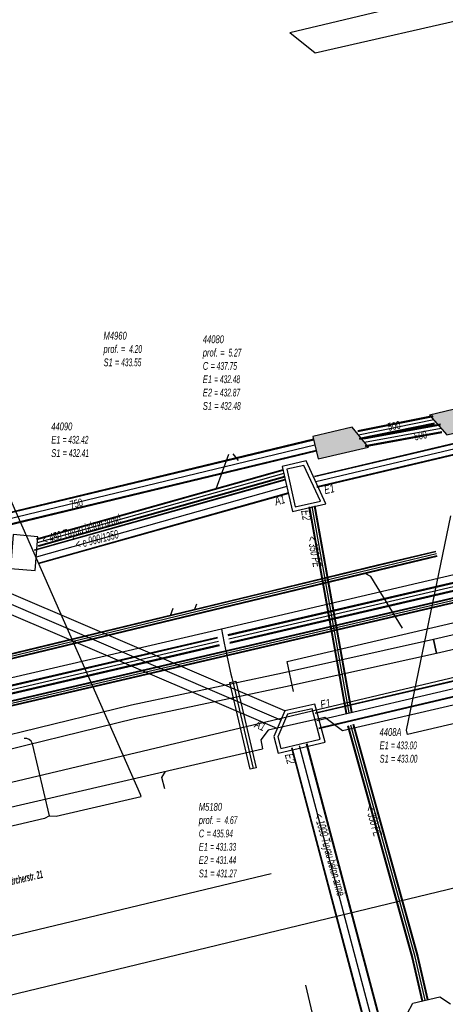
# Model space of a CAD drawing. Header units: metres. Extents: x 2695563 to 2696938, y 1260544 to 1262032.
# Tile 243 of 256: x 2696391 to 2696418, y 1261581 to 1261645. Entities that reach past the tile are written whole.
import ezdxf

# ---------------------------------------------------------------- set-up
doc = ezdxf.new("R2010")
doc.units = ezdxf.units.M
doc.header["$LTSCALE"] = 100
for name, pattern in [('AUSGEZOGEN', [0]), ('STRICHLINIE2_S3', [0.25, 0.15, -0.1]), ('VERDECKT2_S2', [0.18, 0.1, -0.08])]:
    doc.linetypes.add(name, pattern=pattern)
for name, color, linetype in [('Eau portable_Cadastre des conduites_Conduite', 171, 'AUSGEZOGEN'), ('Eau potable_Cadastre des conduites_Tube de protection', 171, 'AUSGEZOGEN'), ('EU_Cadastre des conduites', 24, 'AUSGEZOGEN'), ('EU_Cadastre des conduites – Texte', 7, 'AUSGEZOGEN'), ('EU_Cadastre des conduites_Axe de tracé', 24, 'AUSGEZOGEN'), ('EU_Cadastre des conduites_Regard normalisé – Texte', 24, 'AUSGEZOGEN'), ('EU_Cadastre des conduites_Regard – Ligne de détail', 24, 'AUSGEZOGEN'), ('EU_Cadastre des conduites_Regard – Polygone de détail', 24, 'AUSGEZOGEN'), ('EU_Cadastre des conduites_Texte entrée-sortie', 24, 'AUSGEZOGEN'), ('Gaz_Cadastre des conduites_Conduite', 32, 'AUSGEZOGEN'), ('Réseau électrique_Cadastre des conduite_Bord du tracé', 1, 'AUSGEZOGEN'), ('Réseau électrique_Cadastre des conduite_Texte libre_Texte', 1, 'AUSGEZOGEN'), ('Réseau électrique_Cadastre des conduite_Tronçon de tracé', 1, 'AUSGEZOGEN'), ('Réseau électrique_Cadastre des conduites_Ouvrage_Surface-Ligne-Point', 1, 'AUSGEZOGEN'), ('TV_Cadastre des conduites_CONDUITE', 92, 'AUSGEZOGEN'), ('Télécommunications_SW_Cadastre des conduites_Bord du tracé', 94, 'AUSGEZOGEN'), ('Télécommunications_SW_Cadastre des conduites_Bord du tracé_Texte', 94, 'AUSGEZOGEN'), ('Télécommunications_SW_Cadastre des conduites_Ouvrage', 94, 'AUSGEZOGEN')]:
    doc.layers.add(name, color=color, linetype=linetype)
doc.styles.add('ARIAL', font='arial.ttf')
doc.styles.add('ARIALNARROW', font='ARIALN.TTF')
pattern_1 = [(0, (2708005, 1273150), (6075, 6075), [6075, -6075]), (90, (2708005, 1273150), (-6075, 6075), [6075, -6075])]

# ---------------------------------------------------------------- blocks, each defined once
blk = doc.blocks.new('COMPLEXOBJECT_1944')
at = {"layer": 'Réseau électrique_Cadastre des conduite_Tronçon de tracé', "color": 1, "linetype": 'AUSGEZOGEN', "transparency": 33554687}
blk.add_line((6391.591, 11593.491), (6390.478, 11598.154), dxfattribs=at)
blk.add_arc((6390.032, 11598.033), 0.462, 15.14648, 100.86208, dxfattribs=at)
blk = doc.blocks.new('COMPLEXOBJECT_2771')
at = {"layer": 'Télécommunications_SW_Cadastre des conduites_Bord du tracé', "color": 94, "linetype": 'AUSGEZOGEN', "transparency": 33554687}
blk.add_line((6363.218, 11575.639), (6419.566, 11589.251), dxfattribs=at)
blk.add_lwpolyline([(6424.684, 11598.089), (6423.444, 11604.054), (6422.719, 11605.525)], dxfattribs=at)
blk.add_arc((6418.022, 11596.046), 6.968, 282.80312, 17.04745, dxfattribs=at)

msp = doc.modelspace()

# ---------------------------------------------------------------- hatches: boundary and pattern name
at = {"layer": 'Réseau électrique_Cadastre des conduite_Bord du tracé', "lineweight": 18, "transparency": 33554687}
h = msp.add_hatch(dxfattribs=at)
h.set_pattern_fill('MUSTER', color=1, scale=6075, style=0, pattern_type=2)
h.set_pattern_definition(pattern_1)
h.paths.add_polyline_path([(2696439.889, 1261609.497), (2696436.976, 1261608.886), (2696432.5, 1261608.017), (2696427.148, 1261606.977), (2696417.402, 1261604.707), (2696417.602, 1261603.829), (2696427.336, 1261606.097), (2696432.672, 1261607.133), (2696437.154, 1261608.004), (2696440.019, 1261608.604)], flags=0)
h = msp.add_hatch(dxfattribs=at)
h.set_pattern_fill('MUSTER', color=1, scale=6075, style=0, pattern_type=2)
h.set_pattern_definition(pattern_1)
h.paths.add_polyline_path([(2696372.423, 1261593.309), (2696378.632, 1261594.857), (2696388.351, 1261597.204), (2696391.033, 1261597.862), (2696398.058, 1261599.586), (2696407.832, 1261601.657), (2696417.6, 1261603.829), (2696417.405, 1261604.707), (2696407.641, 1261602.536), (2696397.858, 1261600.464), (2696390.805, 1261598.733), (2696388.138, 1261598.079), (2696378.418, 1261595.732), (2696372.188, 1261594.178)], flags=0)
at = {"layer": 'Télécommunications_SW_Cadastre des conduites_Ouvrage', "transparency": 33554687}
for points in [[(2696417.133, 1261619.238), (2696418.256, 1261617.962), (2696420.543, 1261618.501), (2696420.199, 1261619.961)], [(2696409.597, 1261617.853), (2696409.937, 1261616.392), (2696413.2, 1261617.151), (2696412.129, 1261618.442)]]:
    msp.add_hatch(color=7, dxfattribs=at).paths.add_polyline_path(points)

# ---------------------------------------------------------------- linework, layer by layer
at = {"layer": 'Eau portable_Cadastre des conduites_Conduite', "linetype": 'AUSGEZOGEN', "transparency": 33554687}
for p, q in [((2696432.475, 1261611.606), (2696404.103, 1261605.003)), ((2696432.482, 1261611.575), (2696404.11, 1261604.972)), ((2696432.489, 1261611.545), (2696404.117, 1261604.942)), ((2696432.589, 1261611.119), (2696404.217, 1261604.516)), ((2696432.596, 1261611.089), (2696404.224, 1261604.486)), ((2696432.603, 1261611.058), (2696404.231, 1261604.455)), ((2696403.427, 1261604.814), (2696361.917, 1261595.154)), ((2696403.42, 1261604.845), (2696361.923, 1261595.188)), ((2696403.548, 1261604.297), (2696361.821, 1261594.586)), ((2696403.541, 1261604.328), (2696361.827, 1261594.62)), ((2696403.534, 1261604.358), (2696361.832, 1261594.653)), ((2696403.434, 1261604.784), (2696361.912, 1261595.121))]:
    msp.add_line(p, q, dxfattribs=at)
at = {"layer": 'Eau portable_Cadastre des conduites_Conduite', "color": 255, "linetype": 'AUSGEZOGEN', "transparency": 33554687}
for p, q in [((2696432.539, 1261611.332), (2696404.167, 1261604.729)), ((2696403.484, 1261604.571), (2696361.872, 1261594.887))]:
    msp.add_line(p, q, dxfattribs=at)
at = {"layer": 'Eau portable_Cadastre des conduites_Conduite', "color": 7, "linetype": 'AUSGEZOGEN', "transparency": 33554687}
for points in [[(2696440.717, 1261614.007), (2696439.869, 1261613.811), (2696426.084, 1261610.618), (2696403.682, 1261605.376), (2696360.277, 1261595.31), (2696359.507, 1261595.132)], [(2696403.682, 1261605.376), (2696403.75, 1261605.033), (2696403.862, 1261604.464), (2696404.041, 1261603.561), (2696404.299, 1261602.461), (2696404.356, 1261602.217)], [(2696404.356, 1261602.217), (2696404.413, 1261601.974), (2696405.732, 1261596.356)]]:
    msp.add_lwpolyline(points, dxfattribs=at)
at = {"layer": 'Eau potable_Cadastre des conduites_Tube de protection', "color": 7, "linetype": 'VERDECKT2_S2', "transparency": 33554687}
msp.add_lwpolyline([(2696404.219, 1261601.928), (2696404.608, 1261602.019), (2696405.927, 1261596.401), (2696405.537, 1261596.31), (2696404.219, 1261601.928)], close=True, dxfattribs=at)
at = {"layer": 'EU_Cadastre des conduites', "linetype": 'AUSGEZOGEN', "transparency": 33554687}
for p, q in [((2696514.748, 1261624.502), (2696409.745, 1261599.946)), ((2696514.752, 1261624.483), (2696409.749, 1261599.927)), ((2696514.757, 1261624.463), (2696409.754, 1261599.907)), ((2696514.975, 1261623.529), (2696409.972, 1261598.973)), ((2696514.98, 1261623.509), (2696409.977, 1261598.953)), ((2696514.984, 1261623.49), (2696409.981, 1261598.934)), ((2696438.932, 1261622.19), (2696409.696, 1261615.269)), ((2696438.937, 1261622.171), (2696409.7, 1261615.25)), ((2696438.941, 1261622.152), (2696409.705, 1261615.231)), ((2696439.093, 1261621.508), (2696409.857, 1261614.587)), ((2696439.097, 1261621.489), (2696409.862, 1261614.568)), ((2696439.102, 1261621.47), (2696409.866, 1261614.549)), ((2696407.646, 1261615.692), (2696403.896, 1261614.637)), ((2696407.652, 1261615.671), (2696403.902, 1261614.616)), ((2696407.658, 1261615.649), (2696403.908, 1261614.594)), ((2696407.777, 1261615.061), (2696391.566, 1261610.499)), ((2696407.782, 1261615.042), (2696391.571, 1261610.48)), ((2696407.787, 1261615.023), (2696391.576, 1261610.461)), ((2696407.768, 1261615.259), (2696404.018, 1261614.204)), ((2696407.774, 1261615.237), (2696404.024, 1261614.182)), ((2696407.78, 1261615.216), (2696404.03, 1261614.161)), ((2696403.896, 1261614.637), (2696391.703, 1261611.205)), ((2696403.902, 1261614.616), (2696391.709, 1261611.184)), ((2696403.908, 1261614.594), (2696391.715, 1261611.162)), ((2696408.021, 1261614.195), (2696391.81, 1261609.633)), ((2696408.026, 1261614.176), (2696391.815, 1261609.614)), ((2696408.031, 1261614.157), (2696391.82, 1261609.595)), ((2696404.018, 1261614.204), (2696391.825, 1261610.772)), ((2696404.024, 1261614.182), (2696391.831, 1261610.75)), ((2696404.03, 1261614.161), (2696391.837, 1261610.729)), ((2696411.74, 1261599.931), (2696409.347, 1261613.281)), ((2696411.763, 1261599.935), (2696409.37, 1261613.285)), ((2696411.785, 1261599.939), (2696409.392, 1261613.289)), ((2696412.085, 1261599.993), (2696409.692, 1261613.343)), ((2696412.107, 1261599.997), (2696409.714, 1261613.347)), ((2696412.13, 1261600.001), (2696409.737, 1261613.351)), ((2696417.552, 1261610.414), (2696413.776, 1261609.513)), ((2696417.556, 1261610.395), (2696413.781, 1261609.494)), ((2696417.561, 1261610.376), (2696413.786, 1261609.475)), ((2696417.621, 1261610.122), (2696413.846, 1261609.221)), ((2696417.626, 1261610.103), (2696413.851, 1261609.202)), ((2696417.63, 1261610.084), (2696413.856, 1261609.183)), ((2696413.776, 1261609.513), (2696406.173, 1261607.673)), ((2696413.781, 1261609.494), (2696406.178, 1261607.654)), ((2696413.786, 1261609.475), (2696406.182, 1261607.635)), ((2696413.846, 1261609.221), (2696406.244, 1261607.381)), ((2696413.851, 1261609.202), (2696406.248, 1261607.362)), ((2696413.856, 1261609.183), (2696406.253, 1261607.343)), ((2696406.173, 1261607.673), (2696385.133, 1261602.582)), ((2696406.178, 1261607.654), (2696385.138, 1261602.563)), ((2696406.182, 1261607.635), (2696385.142, 1261602.544)), ((2696406.244, 1261607.381), (2696385.204, 1261602.29)), ((2696406.248, 1261607.362), (2696385.208, 1261602.271)), ((2696406.253, 1261607.343), (2696385.213, 1261602.252)), ((2696416.018, 1261584.111), (2696411.857, 1261599.101)), ((2696416.04, 1261584.117), (2696411.879, 1261599.107)), ((2696416.063, 1261584.123), (2696411.902, 1261599.113)), ((2696416.357, 1261584.197), (2696412.194, 1261599.195)), ((2696416.38, 1261584.203), (2696412.217, 1261599.201)), ((2696416.402, 1261584.209), (2696412.239, 1261599.207)), ((2696415.943, 1261572.458), (2696409.194, 1261597.938)), ((2696415.962, 1261572.463), (2696409.213, 1261597.943)), ((2696415.982, 1261572.468), (2696409.233, 1261597.948)), ((2696414.976, 1261572.202), (2696408.227, 1261597.682)), ((2696414.996, 1261572.207), (2696408.247, 1261597.687)), ((2696415.015, 1261572.212), (2696408.266, 1261597.692)), ((2696416.667, 1261581.305), (2696416.018, 1261584.111)), ((2696416.69, 1261581.311), (2696416.04, 1261584.117)), ((2696416.712, 1261581.316), (2696416.063, 1261584.123)), ((2696417.008, 1261581.384), (2696416.357, 1261584.197)), ((2696417.03, 1261581.389), (2696416.38, 1261584.203)), ((2696417.053, 1261581.395), (2696416.402, 1261584.209))]:
    msp.add_line(p, q, dxfattribs=at)
at = {"layer": 'EU_Cadastre des conduites', "color": 255, "transparency": 33554687}
for p, q in [((2696514.866, 1261623.996), (2696409.863, 1261599.44)), ((2696439.017, 1261621.83), (2696409.781, 1261614.909)), ((2696407.713, 1261615.454), (2696403.963, 1261614.399)), ((2696407.904, 1261614.609), (2696391.693, 1261610.047)), ((2696403.963, 1261614.399), (2696391.77, 1261610.967)), ((2696411.935, 1261599.966), (2696409.542, 1261613.316)), ((2696417.591, 1261610.249), (2696413.816, 1261609.348)), ((2696413.816, 1261609.348), (2696406.213, 1261607.508)), ((2696406.213, 1261607.508), (2696385.173, 1261602.417)), ((2696416.21, 1261584.16), (2696412.048, 1261599.154)), ((2696415.479, 1261572.335), (2696408.73, 1261597.815)), ((2696416.86, 1261581.35), (2696416.21, 1261584.16))]:
    msp.add_line(p, q, dxfattribs=at)
at = {"layer": 'EU_Cadastre des conduites', "color": 24, "linetype": 'AUSGEZOGEN', "transparency": 33554687}
for p, q in [((2696404.141, 1261616.68), (2696403.317, 1261614.443)), ((2696404.785, 1261616.302), (2696404.436, 1261616.73)), ((2696407.527, 1261599.49), (2696370.956, 1261615.181)), ((2696402.075, 1261606.988), (2696401.918, 1261606.616)), ((2696400.537, 1261606.71), (2696400.363, 1261606.248)), ((2696408.347, 1261601.336), (2696407.936, 1261603.286)), ((2696380.351, 1261591.628), (2696406.34, 1261597.625))]:
    msp.add_line(p, q, dxfattribs=at)
for points in [[(2696415.401, 1261605.438), (2696413.336, 1261608.79), (2696412.979, 1261608.985)], [(2696407.936, 1261603.286), (2696421.237, 1261606.393), (2696421.484, 1261606.886)], [(2696438.579, 1261605.074), (2696411.523, 1261598.799), (2696410.36, 1261599.667), (2696406.712, 1261598.832), (2696406.236, 1261598.203), (2696406.34, 1261597.625)], [(2696400.016, 1261595.041), (2696399.815, 1261595.777), (2696400.061, 1261596.157)], [(2696409.109, 1261582.341), (2696410.533, 1261576.275), (2696410.91, 1261576.105)]]:
    msp.add_lwpolyline(points, dxfattribs=at)
at = {"layer": 'EU_Cadastre des conduites_Axe de tracé', "color": 24, "linetype": 'AUSGEZOGEN', "transparency": 33554687}
for p, q in [((2696407.774, 1261600.081), (2696371.296, 1261615.707)), ((2696407.289, 1261598.953), (2696370.751, 1261614.59))]:
    msp.add_line(p, q, dxfattribs=at)
at = {"layer": 'EU_Cadastre des conduites_Regard – Ligne de détail', "color": 24, "linetype": 'STRICHLINIE2_S3', "transparency": 33554687}
for p, q in [((2696416.066, 1261581.159), (2696417.799, 1261581.584)), ((2696417.799, 1261581.584), (2696418.491, 1261581.128)), ((2696415.7, 1261580.47), (2696416.066, 1261581.159))]:
    msp.add_line(p, q, dxfattribs=at)
at = {"layer": 'EU_Cadastre des conduites_Regard – Polygone de détail', "color": 24, "linetype": 'STRICHLINIE2_S3', "transparency": 33554687}
for points in [[(2696407.609, 1261615.916), (2696408.27, 1261612.99), (2696410.435, 1261613.479), (2696409.16, 1261616.267), (2696407.609, 1261615.916)], [(2696407.908, 1261615.727), (2696408.459, 1261613.289), (2696410.08, 1261613.655), (2696409.017, 1261615.978), (2696407.908, 1261615.727)], [(2696390.209, 1261611.496), (2696390.026, 1261609.303), (2696391.62, 1261609.17), (2696391.803, 1261611.362), (2696390.209, 1261611.496)], [(2696410.381, 1261598.066), (2696409.729, 1261600.52), (2696407.775, 1261600.095), (2696407.075, 1261598.424), (2696407.35, 1261597.351), (2696410.381, 1261598.066)], [(2696407.531, 1261597.651), (2696410.073, 1261598.251), (2696409.549, 1261600.225), (2696407.955, 1261599.878), (2696407.338, 1261598.404), (2696407.531, 1261597.651)]]:
    msp.add_lwpolyline(points, close=True, dxfattribs=at)
at = {"layer": 'Gaz_Cadastre des conduites_Conduite', "linetype": 'AUSGEZOGEN', "transparency": 33554687}
for p, q in [((2696432.409, 1261610.604), (2696359.196, 1261593.529)), ((2696432.413, 1261610.586), (2696359.2, 1261593.511)), ((2696432.417, 1261610.568), (2696359.204, 1261593.493)), ((2696432.477, 1261610.312), (2696359.264, 1261593.237)), ((2696432.481, 1261610.294), (2696359.268, 1261593.219)), ((2696432.485, 1261610.276), (2696359.272, 1261593.201))]:
    msp.add_line(p, q, dxfattribs=at)
at = {"layer": 'Gaz_Cadastre des conduites_Conduite', "color": 255, "linetype": 'AUSGEZOGEN', "transparency": 33554687}
msp.add_line((2696432.447, 1261610.44), (2696359.234, 1261593.365), dxfattribs=at)
at = {"layer": 'Réseau électrique_Cadastre des conduite_Bord du tracé', "color": 1, "linetype": 'AUSGEZOGEN', "transparency": 33554687}
for points in [[(2696439.889, 1261609.497), (2696436.976, 1261608.886), (2696432.5, 1261608.017), (2696427.148, 1261606.977), (2696417.402, 1261604.707), (2696417.602, 1261603.829), (2696427.336, 1261606.097), (2696432.672, 1261607.133), (2696437.154, 1261608.004), (2696440.019, 1261608.604), (2696439.889, 1261609.497)], [(2696372.423, 1261593.309), (2696378.632, 1261594.857), (2696388.351, 1261597.204), (2696391.033, 1261597.862), (2696398.058, 1261599.586), (2696407.832, 1261601.657), (2696417.6, 1261603.829), (2696417.405, 1261604.707), (2696407.641, 1261602.536), (2696397.858, 1261600.464), (2696390.805, 1261598.733), (2696388.138, 1261598.079), (2696378.418, 1261595.732), (2696372.188, 1261594.178), (2696372.423, 1261593.309)]]:
    msp.add_lwpolyline(points, close=True, dxfattribs=at)
at = {"layer": 'Réseau électrique_Cadastre des conduite_Tronçon de tracé', "color": 1, "linetype": 'AUSGEZOGEN', "transparency": 33554687}
for p, q in [((2696415.659, 1261598.843), (2696418.528, 1261612.722)), ((2696398.453, 1261594.667), (2696393.223, 1261606.524)), ((2696415.714, 1261598.551), (2696415.659, 1261598.843)), ((2696392.561, 1261593.301), (2696392.98, 1261593.268)), ((2696372.472, 1261581.287), (2696406.888, 1261589.556))]:
    msp.add_line(p, q, dxfattribs=at)
for points in [[(2696366.949, 1261587.38), (2696366.367, 1261589.84), (2696443.45, 1261608.132), (2696441.637, 1261613.781), (2696442.007, 1261613.931), (2696441.809, 1261614.719)], [(2696432.403, 1261602.547), (2696432.088, 1261602.37), (2696415.714, 1261598.551)], [(2696392.98, 1261593.268), (2696398.481, 1261594.552), (2696398.453, 1261594.667)], [(2696392.561, 1261593.301), (2696392.243, 1261593.111), (2696376.127, 1261589.351)]]:
    msp.add_lwpolyline(points, dxfattribs=at)
at = {"layer": 'Réseau électrique_Cadastre des conduites_Ouvrage_Surface-Ligne-Point', "color": 1, "linetype": 'AUSGEZOGEN', "transparency": 33554687}
msp.add_line((2696393.223, 1261606.524), (2696384.086, 1261627.24), dxfattribs=at)
at = {"layer": 'TV_Cadastre des conduites_CONDUITE', "color": 92, "linetype": 'AUSGEZOGEN', "transparency": 33554687}
for points in [[(2696408.111, 1261643.993), (2696433.767, 1261650.121), (2696430.095, 1261665.651)], [(2696408.111, 1261643.993), (2696409.737, 1261642.679), (2696431.697, 1261647.706), (2696444.794, 1261602.594), (2696425.215, 1261597.435)]]:
    msp.add_lwpolyline(points, dxfattribs=at)
at = {"layer": 'Télécommunications_SW_Cadastre des conduites_Bord du tracé', "linetype": 'AUSGEZOGEN', "transparency": 33554687}
for p, q in [((2696417.359, 1261619.195), (2696412.5, 1261618.205)), ((2696417.365, 1261619.163), (2696412.506, 1261618.173)), ((2696417.372, 1261619.131), (2696412.513, 1261618.141)), ((2696417.458, 1261618.705), (2696412.599, 1261617.715)), ((2696417.465, 1261618.673), (2696412.606, 1261617.683)), ((2696417.471, 1261618.641), (2696412.612, 1261617.651)), ((2696417.844, 1261618.65), (2696412.891, 1261617.74)), ((2696417.85, 1261618.618), (2696412.897, 1261617.708)), ((2696417.856, 1261618.585), (2696412.903, 1261617.675)), ((2696409.637, 1261617.666), (2696386.248, 1261612.038)), ((2696409.643, 1261617.642), (2696386.254, 1261612.014)), ((2696409.649, 1261617.617), (2696386.26, 1261611.989)), ((2696417.934, 1261618.159), (2696412.981, 1261617.249)), ((2696417.94, 1261618.126), (2696412.987, 1261617.216)), ((2696417.946, 1261618.094), (2696412.993, 1261617.184)), ((2696409.813, 1261616.937), (2696386.424, 1261611.309)), ((2696409.819, 1261616.912), (2696386.43, 1261611.284)), ((2696409.825, 1261616.888), (2696386.436, 1261611.26))]:
    msp.add_line(p, q, dxfattribs=at)
at = {"layer": 'Télécommunications_SW_Cadastre des conduites_Bord du tracé', "color": 255, "transparency": 33554687}
for p, q in [((2696417.415, 1261618.918), (2696412.556, 1261617.928)), ((2696417.895, 1261618.372), (2696412.942, 1261617.462)), ((2696409.731, 1261617.277), (2696386.342, 1261611.649))]:
    msp.add_line(p, q, dxfattribs=at)
at = {"layer": 'Télécommunications_SW_Cadastre des conduites_Ouvrage', "color": 94, "transparency": 33554687}
for points in [[(2696417.133, 1261619.238), (2696418.256, 1261617.962), (2696420.543, 1261618.501), (2696420.199, 1261619.961), (2696417.133, 1261619.238)], [(2696409.597, 1261617.853), (2696409.937, 1261616.392), (2696413.2, 1261617.151), (2696412.129, 1261618.442), (2696409.597, 1261617.853)]]:
    msp.add_lwpolyline(points, close=True, dxfattribs=at)

# ---------------------------------------------------------------- block references
at = {"layer": 'Réseau électrique_Cadastre des conduite_Tronçon de tracé', "color": 1, "linetype": 'AUSGEZOGEN', "lineweight": -3, "transparency": 33554687}
msp.add_blockref('COMPLEXOBJECT_1944', (2690000.97, 1249999.81), dxfattribs=at)
at = {"layer": 'Télécommunications_SW_Cadastre des conduites_Bord du tracé', "color": 94, "linetype": 'AUSGEZOGEN', "lineweight": -3, "transparency": 33554687}
msp.add_blockref('COMPLEXOBJECT_2771', (2690000.97, 1249999.81), dxfattribs=at)

# ---------------------------------------------------------------- texts
at = {"layer": 'EU_Cadastre des conduites – Texte', "color": 24, "transparency": 33554687, "char_height": 0.55705, "width": 6, "attachment_point": 5, "style": 'ARIAL'}
for s, insert, rotation in [('\\A1;{\\fArial|b0|i1|c0|p34;\\W0.7;< \\W0.49;450 Tuyau béton armé}', (2696394.653, 1261611.765), 15.6555), ('\\A1;{\\fArial|i1|b0;\\H0.557054;\\W0.700000;\\C24;< \\W0.490000;e 900/1350}\\P', (2696395.623, 1261611.194), 14.3865), ('\\A1;{\\fArial|i1|b0;\\H0.557054;\\W0.700000;\\C24;< \\W0.490000;350 PE}\\P', (2696409.7, 1261610.404), 280.9035), ('\\A1;{\\fArial|i1|b0;\\H0.557054;\\W0.700000;\\C24;< \\W0.490000;350 PE}\\P', (2696413.535, 1261592.965), 285.7977), ('\\A1;{\\fArial|b0|i1|c0|p34;\\W0.7;< \\W0.49;1000 Tuyau béton armé}', (2696410.617, 1261590.763), 285.8544)]:
    msp.add_mtext(s, dxfattribs=dict(at, insert=insert, rotation=rotation))
at = {"layer": 'EU_Cadastre des conduites_Regard normalisé – Texte', "color": 24, "transparency": 33554687, "char_height": 0.50641, "attachment_point": 1, "line_spacing_factor": 1.024096, "style": 'ARIAL'}
for s, insert, width in [('\\A1;{\\fArial|b0|i1|c0|p34;\\W0.69496;M4960}\\P{\\fArial|b0|i1|c0|p34;\\H0.99721x;\\W0.69496;prof. = \\W0.48647; 4.20}\\P{\\fArial|b0|i1|c0|p34;\\H0.99721x;\\W0.69496;S1 =\\W0.48647; 433.55}', (2696396.052, 1261624.627), 2.81621), ('\\A1;{\\fArial|b0|i1|c0|p34;\\W0.69564;44080}\\P{\\fArial|b0|i1|c0|p34;\\H0.99721x;\\W0.69564;prof. = \\W0.48695; 5.27}\\P{\\fArial|b0|i1|c0|p34;\\H0.99721x;\\W0.69564;C =\\W0.48695; 437.75}\\P{\\fArial|b0|i1|c0|p34;\\H0.99721x;\\W0.69564;E1 \\W0.48695;= 432.48}\\P{\\fArial|b0|i1|c0|p34;\\H0.99721x;\\W0.69564;E2 \\W0.48695;= 432.87}\\P{\\fArial|b0|i1|c0|p34;\\H0.99721x;\\W0.69564;S1 =\\W0.48695; 432.48}', (2696402.475, 1261624.395), 2.8427), ('\\A1;{\\fArial|b0|i1|c0|p34;\\W0.69155;44090}\\P{\\fArial|b0|i1|c0|p34;\\H0.99721x;\\W0.69155;E1 \\W0.48408;= 432.42}\\P{\\fArial|b0|i1|c0|p34;\\H0.99721x;\\W0.69155;S1 =\\W0.48408; 432.41}', (2696392.672, 1261618.753), 2.80263), ('\\A1;{\\fArial|b0|i1|c0|p34;\\W0.6945;4408A}\\P{\\fArial|b0|i1|c0|p34;\\H0.99721x;\\W0.6945;E1 \\W0.48615;= 433.00}\\P{\\fArial|b0|i1|c0|p34;\\H0.99721x;\\W0.6945;S1 =\\W0.48615; 433.00}', (2696413.911, 1261598.969), 2.81435), ('\\A1;{\\fArial|b0|i1|c0|p34;\\W0.69641;M5180}\\P{\\fArial|b0|i1|c0|p34;\\H0.99721x;\\W0.69641;prof. = \\W0.48749; 4.67}\\P{\\fArial|b0|i1|c0|p34;\\H0.99721x;\\W0.69641;C =\\W0.48749; 435.94}\\P{\\fArial|b0|i1|c0|p34;\\H0.99721x;\\W0.69641;E1 \\W0.48749;= 431.33}\\P{\\fArial|b0|i1|c0|p34;\\H0.99721x;\\W0.69641;E2 \\W0.48749;= 431.44}\\P{\\fArial|b0|i1|c0|p34;\\H0.99721x;\\W0.69641;S1 =\\W0.48749; 431.27}', (2696402.214, 1261594.129), 2.84249)]:
    msp.add_mtext(s, dxfattribs=dict(at, insert=insert, width=width))
at = {"layer": 'EU_Cadastre des conduites_Texte entrée-sortie', "color": 24, "transparency": 33554687, "char_height": 0.55705, "attachment_point": 7, "style": 'ARIAL'}
for s, insert, width, rotation in [('\\A1;{\\fArial|i1|b0;\\H0.557054;\\W0.700000;\\C24;E1}\\P', (2696410.397, 1261614.111), 0.85544, 13.14), ('\\A1;{\\fArial|i1|b0;\\H0.557054;\\W0.700000;\\C24;A1}\\P', (2696407.212, 1261613.376), 0.85544, 15.7185), ('\\A1;{\\fArial|i1|b0;\\H0.557054;\\W0.700000;\\C24;E2}\\P', (2696408.829, 1261613.039), 0.86376, 280.1619), ('\\A1;{\\fArial|i1|b0;\\H0.557054;\\W0.700000;\\C24;E1}\\P', (2696410.155, 1261600.193), 0.85544, 13.1625), ('\\A1;{\\fArial|i1|b0;\\H0.557054;\\W0.700000;\\C24;A1}\\P', (2696405.78, 1261599.025), 0.85544, 336.7782), ('\\A1;{\\fArial|i1|b0;\\H0.557054;\\W0.700000;\\C24;E2}\\P', (2696407.775, 1261597.241), 0.86376, 284.8365)]:
    msp.add_mtext(s, dxfattribs=dict(at, insert=insert, width=width, rotation=rotation))
at = {"layer": 'Réseau électrique_Cadastre des conduite_Texte libre_Texte', "color": 1, "transparency": 33554687, "insert": (2696389.171, 1261588.776), "char_height": 0.5075, "width": 12, "attachment_point": 5, "rotation": 12.9303, "style": 'ARIALNARROW'}
msp.add_mtext('\\A1;{\\fArial Narrow|b1|i1|c0|p34;\\W0.7;Racc\\W0.49;. élec. dep\\W0.7;uis\\W0.49; Zürcherstr. 21}', dxfattribs=at)
at = {"layer": 'Télécommunications_SW_Cadastre des conduites_Bord du tracé_Texte', "color": 94, "transparency": 33554687, "char_height": 0.50638, "width": 1.28184, "attachment_point": 5, "style": 'ARIAL'}
for s, insert, rotation in [('\\W0.70; 500 ', (2696414.786, 1261618.521), 10.9422), ('\\W0.70; 500 ', (2696416.496, 1261617.897), 10.9422), ('\\W0.70; 750 ', (2696394.227, 1261613.491), 13.9653)]:
    msp.add_mtext(s, dxfattribs=dict(at, insert=insert, rotation=rotation))

doc.saveas('drawing.dxf')
